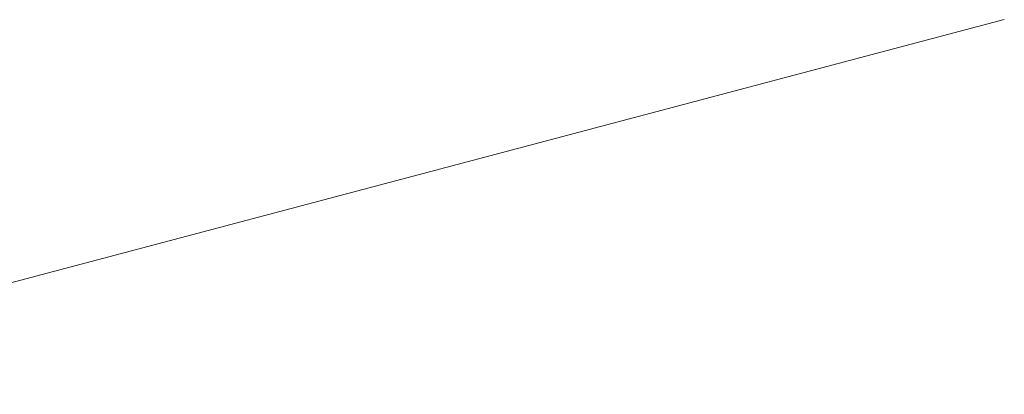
# Model space of a CAD drawing. Header units: inches. Extents: x 16 to 394, y 3 to 249.
# Tile 69 of 116: x 186.31 to 192.51, y 208.42 to 210.78. Entities that reach past the tile are written whole.
import ezdxf

# ---------------------------------------------------------------- set-up
doc = ezdxf.new("R2010")
doc.units = ezdxf.units.IN
doc.header["$LTSCALE"] = 24
doc.header["$MEASUREMENT"] = 0
doc.layers.get('0').update_dxf_attribs({"lineweight": 0})
doc.layers.add('Symbol (ANSI)', color=7, linetype='Continuous', lineweight=5)
doc.styles.add('ROMANS', font='tahoma.ttf')
doc.dimstyles.new('Default (ANSI)$7', dxfattribs={"dimscale": 24, "dimtxt": 0.07, "dimasz": 0.098425, "dimexe": 0.125, "dimexo": 0.0625, "dimgap": 0.031496, "dimtad": 0, "dimtih": 1, "dimtoh": 1, "dimrnd": 1e-08, "dimzin": 0, "dimdsep": 46, "dimtxsty": 'ROMANS', "dimblk": 'Filled-1', "dimcen": 0.09, "dimdle": 0.393701, "dimclrd": 256, "dimclre": 256, "dimclrt": 256, "dimadec": 0, "dimazin": 0, "dimtfac": 0.928571, "dimtofl": 0, "dimtmove": 0, "dimatfit": 3, "dimfxl": 1, "dimtolj": 1, "dimtzin": 0, "dimlwd": -1, "dimlwe": -1, "dimarcsym": 0})

# ---------------------------------------------------------------- blocks, each defined once
blk = doc.blocks.new('Filled-1')
at = {"color": 0}
for p, q in [((0, 0), (-1, 0.1786)), ((-1, 0.1786), (-1, -0.1786)), ((-1, 0), (0, 0)), ((-1, -0.1786), (0, 0))]:
    blk.add_line(p, q, dxfattribs=at)
at = {"color": 0, "flags": 128}
blk.add_lwpolyline([(-1, -0.1786), (0, 0), (-1, 0.1786), (-1, -0.1786)], dxfattribs=at)
at = {"color": 0}
blk.add_solid([(-1, -0.1786), (0, 0), (-1, 0.1786), (-1, -0.1786)], dxfattribs=at)

msp = doc.modelspace()

# ---------------------------------------------------------------- leaders
at = {"layer": 'Symbol (ANSI)', "annotation_type": 0, "has_hookline": 1, "hookline_direction": 1, "text_width": 19.1694}
msp.add_leader([(183.6044, 208.4209), (192.5131, 210.7839)], dimstyle='Default (ANSI)$7', override={"dimtad": 0}, dxfattribs=at)

doc.saveas('drawing.dxf')
